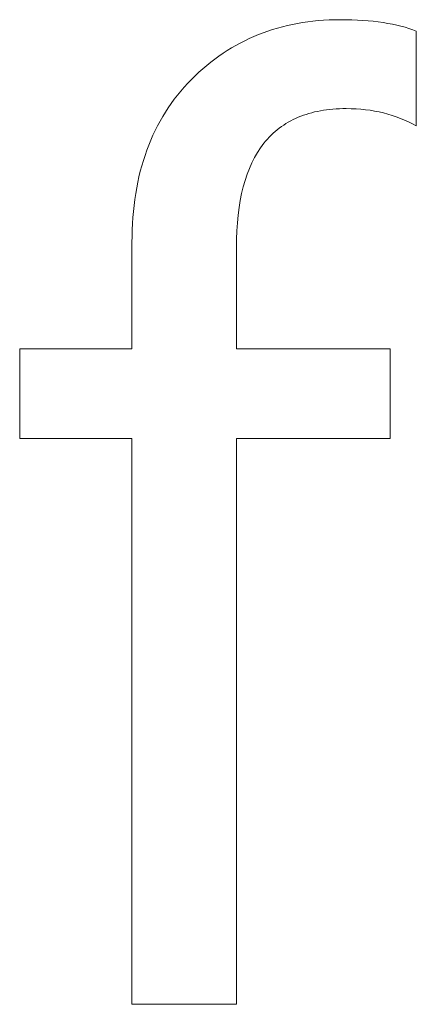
# Model space of a CAD drawing. Header units: centimetres. Extents: x -115 to 110, y -85 to 79.
# Tile 30 of 40: x 6.668 to 7.659, y -65.077 to -62.615. Entities that reach past the tile are written whole.
import ezdxf

# ---------------------------------------------------------------- set-up
doc = ezdxf.new("R2010")
doc.units = ezdxf.units.CM
doc.header["$MEASUREMENT"] = 0
doc.layers.add('Layer 1', color=7, linetype='Continuous')

msp = doc.modelspace()

# ---------------------------------------------------------------- linework, layer by layer
at = {"layer": 'Layer 1', "color": 250, "lineweight": 9}
msp.add_open_spline([(7.65942, -62.88018), (7.65942, -62.88018), (7.64975, -62.875), (7.64975, -62.875), (7.64975, -62.875), (7.63991, -62.87014), (7.63991, -62.87014), (7.63991, -62.87014), (7.62991, -62.86561), (7.62991, -62.86561), (7.62991, -62.86561), (7.61975, -62.86141), (7.61975, -62.86141), (7.61975, -62.86141), (7.60943, -62.85755), (7.60943, -62.85755), (7.60943, -62.85755), (7.59894, -62.85401), (7.59894, -62.85401), (7.59894, -62.85401), (7.58827, -62.85081), (7.58827, -62.85081), (7.58827, -62.85081), (7.57744, -62.84794), (7.57744, -62.84794), (7.57744, -62.84794), (7.56644, -62.8454), (7.56644, -62.8454), (7.56644, -62.8454), (7.55527, -62.8432), (7.55527, -62.8432), (7.55527, -62.8432), (7.54392, -62.84134), (7.54392, -62.84134), (7.54392, -62.84134), (7.5324, -62.83981), (7.5324, -62.83981), (7.5324, -62.83981), (7.5207, -62.83862), (7.5207, -62.83862), (7.5207, -62.83862), (7.50883, -62.83777), (7.50883, -62.83777), (7.50883, -62.83777), (7.49677, -62.83726), (7.49677, -62.83726), (7.49677, -62.83726), (7.48454, -62.83709), (7.48454, -62.83709), (7.48454, -62.83709), (7.476, -62.83717), (7.476, -62.83717), (7.476, -62.83717), (7.4676, -62.83743), (7.4676, -62.83743), (7.4676, -62.83743), (7.45934, -62.83785), (7.45934, -62.83785), (7.45934, -62.83785), (7.45121, -62.83844), (7.45121, -62.83844), (7.45121, -62.83844), (7.44321, -62.8392), (7.44321, -62.8392), (7.44321, -62.8392), (7.43535, -62.84014), (7.43535, -62.84014), (7.43535, -62.84014), (7.42763, -62.84124), (7.42763, -62.84124), (7.42763, -62.84124), (7.42004, -62.84251), (7.42004, -62.84251), (7.42004, -62.84251), (7.41258, -62.84395), (7.41258, -62.84395), (7.41258, -62.84395), (7.40526, -62.84556), (7.40526, -62.84556), (7.40526, -62.84556), (7.39808, -62.84734), (7.39808, -62.84734), (7.39808, -62.84734), (7.39103, -62.84929), (7.39103, -62.84929), (7.39103, -62.84929), (7.38411, -62.85141), (7.38411, -62.85141), (7.38411, -62.85141), (7.37734, -62.8537), (7.37734, -62.8537), (7.37734, -62.8537), (7.37069, -62.85615), (7.37069, -62.85615), (7.37069, -62.85615), (7.36418, -62.85878), (7.36418, -62.85878), (7.36418, -62.85878), (7.35781, -62.86158), (7.35781, -62.86158), (7.35781, -62.86158), (7.35157, -62.86455), (7.35157, -62.86455), (7.35157, -62.86455), (7.34546, -62.86768), (7.34546, -62.86768), (7.34546, -62.86768), (7.33949, -62.87099), (7.33949, -62.87099), (7.33949, -62.87099), (7.33366, -62.87446), (7.33366, -62.87446), (7.33366, -62.87446), (7.32796, -62.87811), (7.32796, -62.87811), (7.32796, -62.87811), (7.32239, -62.88192), (7.32239, -62.88192), (7.32239, -62.88192), (7.31696, -62.88591), (7.31696, -62.88591), (7.31696, -62.88591), (7.31166, -62.89006), (7.31166, -62.89006), (7.31166, -62.89006), (7.3065, -62.89439), (7.3065, -62.89439), (7.3065, -62.89439), (7.30147, -62.89888), (7.30147, -62.89888), (7.30147, -62.89888), (7.29658, -62.90355), (7.29658, -62.90355), (7.29658, -62.90355), (7.29182, -62.90838), (7.29182, -62.90838), (7.29182, -62.90838), (7.2872, -62.91338), (7.2872, -62.91338), (7.2872, -62.91338), (7.28271, -62.91856), (7.28271, -62.91856), (7.28271, -62.91856), (7.27835, -62.9239), (7.27835, -62.9239), (7.27835, -62.9239), (7.27005, -62.9351), (7.27005, -62.9351), (7.27005, -62.9351), (7.26228, -62.94697), (7.26228, -62.94697), (7.26228, -62.94697), (7.25505, -62.95953), (7.25505, -62.95953), (7.25505, -62.95953), (7.24835, -62.97277), (7.24835, -62.97277), (7.24835, -62.97277), (7.2422, -62.98668), (7.2422, -62.98668), (7.2422, -62.98668), (7.23658, -63.00128), (7.23658, -63.00128), (7.23658, -63.00128), (7.23149, -63.01655), (7.23149, -63.01655), (7.23149, -63.01655), (7.22694, -63.03251), (7.22694, -63.03251), (7.22694, -63.03251), (7.22293, -63.04914), (7.22293, -63.04914), (7.22293, -63.04914), (7.21946, -63.06646), (7.21946, -63.06646), (7.21946, -63.06646), (7.21651, -63.08446), (7.21651, -63.08446), (7.21651, -63.08446), (7.21411, -63.10314), (7.21411, -63.10314), (7.21411, -63.10314), (7.21224, -63.1225), (7.21224, -63.1225), (7.21224, -63.1225), (7.2109, -63.14253), (7.2109, -63.14253), (7.2109, -63.14253), (7.2101, -63.16326), (7.2101, -63.16326), (7.2101, -63.16326), (7.20983, -63.18466), (7.20983, -63.18466), (7.20983, -63.18466), (7.20983, -63.43767), (7.20983, -63.43767), (7.20983, -63.43767), (7.59399, -63.43767), (7.59399, -63.43767), (7.59399, -63.43767), (7.59399, -63.66153), (7.59399, -63.66153), (7.59399, -63.66153), (7.20983, -63.66153), (7.20983, -63.66153), (7.20983, -63.66153), (7.20983, -65.07664), (7.20983, -65.07664), (7.20983, -65.07664), (6.94876, -65.07664), (6.94876, -65.07664), (6.94876, -65.07664), (6.94876, -63.66153), (6.94876, -63.66153), (6.94876, -63.66153), (6.66816, -63.66153), (6.66816, -63.66153), (6.66816, -63.66153), (6.66816, -63.43767), (6.66816, -63.43767), (6.66816, -63.43767), (6.94876, -63.43767), (6.94876, -63.43767), (6.94876, -63.43767), (6.94876, -63.17195), (6.94876, -63.17195), (6.94876, -63.17195), (6.94891, -63.15592), (6.94891, -63.15592), (6.94891, -63.15592), (6.94934, -63.14011), (6.94934, -63.14011), (6.94934, -63.14011), (6.95007, -63.12452), (6.95007, -63.12452), (6.95007, -63.12452), (6.95109, -63.10913), (6.95109, -63.10913), (6.95109, -63.10913), (6.95239, -63.09396), (6.95239, -63.09396), (6.95239, -63.09396), (6.95399, -63.079), (6.95399, -63.079), (6.95399, -63.079), (6.95588, -63.06426), (6.95588, -63.06426), (6.95588, -63.06426), (6.95806, -63.04973), (6.95806, -63.04973), (6.95806, -63.04973), (6.96053, -63.03541), (6.96053, -63.03541), (6.96053, -63.03541), (6.96329, -63.0213), (6.96329, -63.0213), (6.96329, -63.0213), (6.96633, -63.00741), (6.96633, -63.00741), (6.96633, -63.00741), (6.96967, -62.99373), (6.96967, -62.99373), (6.96967, -62.99373), (6.9733, -62.98026), (6.9733, -62.98026), (6.9733, -62.98026), (6.97722, -62.967), (6.97722, -62.967), (6.97722, -62.967), (6.98143, -62.95395), (6.98143, -62.95395), (6.98143, -62.95395), (6.98593, -62.94111), (6.98593, -62.94111), (6.98593, -62.94111), (6.99072, -62.92848), (6.99072, -62.92848), (6.99072, -62.92848), (6.9958, -62.91607), (6.9958, -62.91607), (6.9958, -62.91607), (7.00116, -62.90386), (7.00116, -62.90386), (7.00116, -62.90386), (7.00682, -62.89187), (7.00682, -62.89187), (7.00682, -62.89187), (7.01277, -62.88008), (7.01277, -62.88008), (7.01277, -62.88008), (7.019, -62.86851), (7.019, -62.86851), (7.019, -62.86851), (7.02553, -62.85714), (7.02553, -62.85714), (7.02553, -62.85714), (7.03235, -62.84598), (7.03235, -62.84598), (7.03235, -62.84598), (7.03945, -62.83503), (7.03945, -62.83503), (7.03945, -62.83503), (7.04684, -62.82429), (7.04684, -62.82429), (7.04684, -62.82429), (7.05453, -62.81376), (7.05453, -62.81376), (7.05453, -62.81376), (7.0625, -62.80344), (7.0625, -62.80344), (7.0625, -62.80344), (7.07076, -62.79332), (7.07076, -62.79332), (7.07076, -62.79332), (7.07931, -62.78342), (7.07931, -62.78342), (7.07931, -62.78342), (7.08815, -62.77372), (7.08815, -62.77372), (7.08815, -62.77372), (7.09728, -62.76422), (7.09728, -62.76422), (7.09728, -62.76422), (7.10668, -62.75501), (7.10668, -62.75501), (7.10668, -62.75501), (7.11623, -62.74609), (7.11623, -62.74609), (7.11623, -62.74609), (7.12592, -62.73747), (7.12592, -62.73747), (7.12592, -62.73747), (7.13575, -62.72914), (7.13575, -62.72914), (7.13575, -62.72914), (7.14572, -62.7211), (7.14572, -62.7211), (7.14572, -62.7211), (7.15584, -62.71336), (7.15584, -62.71336), (7.15584, -62.71336), (7.1661, -62.70591), (7.1661, -62.70591), (7.1661, -62.70591), (7.17651, -62.69875), (7.17651, -62.69875), (7.17651, -62.69875), (7.18706, -62.69189), (7.18706, -62.69189), (7.18706, -62.69189), (7.19774, -62.68532), (7.19774, -62.68532), (7.19774, -62.68532), (7.20858, -62.67904), (7.20858, -62.67904), (7.20858, -62.67904), (7.21955, -62.67306), (7.21955, -62.67306), (7.21955, -62.67306), (7.23067, -62.66737), (7.23067, -62.66737), (7.23067, -62.66737), (7.24192, -62.66197), (7.24192, -62.66197), (7.24192, -62.66197), (7.25332, -62.65687), (7.25332, -62.65687), (7.25332, -62.65687), (7.26487, -62.65206), (7.26487, -62.65206), (7.26487, -62.65206), (7.27655, -62.64754), (7.27655, -62.64754), (7.27655, -62.64754), (7.28837, -62.64331), (7.28837, -62.64331), (7.28837, -62.64331), (7.30034, -62.63938), (7.30034, -62.63938), (7.30034, -62.63938), (7.31245, -62.63573), (7.31245, -62.63573), (7.31245, -62.63573), (7.3247, -62.63238), (7.3247, -62.63238), (7.3247, -62.63238), (7.33709, -62.62933), (7.33709, -62.62933), (7.33709, -62.62933), (7.34962, -62.62656), (7.34962, -62.62656), (7.34962, -62.62656), (7.36229, -62.62408), (7.36229, -62.62408), (7.36229, -62.62408), (7.37511, -62.6219), (7.37511, -62.6219), (7.37511, -62.6219), (7.38806, -62.62001), (7.38806, -62.62001), (7.38806, -62.62001), (7.40115, -62.61841), (7.40115, -62.61841), (7.40115, -62.61841), (7.41439, -62.6171), (7.41439, -62.6171), (7.41439, -62.6171), (7.42777, -62.61608), (7.42777, -62.61608), (7.42777, -62.61608), (7.44128, -62.61535), (7.44128, -62.61535), (7.44128, -62.61535), (7.45494, -62.61492), (7.45494, -62.61492), (7.45494, -62.61492), (7.46873, -62.61477), (7.46873, -62.61477), (7.46873, -62.61477), (7.48359, -62.61489), (7.48359, -62.61489), (7.48359, -62.61489), (7.49806, -62.61522), (7.49806, -62.61522), (7.49806, -62.61522), (7.51214, -62.61579), (7.51214, -62.61579), (7.51214, -62.61579), (7.52582, -62.61657), (7.52582, -62.61657), (7.52582, -62.61657), (7.53911, -62.61759), (7.53911, -62.61759), (7.53911, -62.61759), (7.55201, -62.61883), (7.55201, -62.61883), (7.55201, -62.61883), (7.56452, -62.62029), (7.56452, -62.62029), (7.56452, -62.62029), (7.57663, -62.62198), (7.57663, -62.62198), (7.57663, -62.62198), (7.58835, -62.6239), (7.58835, -62.6239), (7.58835, -62.6239), (7.59968, -62.62604), (7.59968, -62.62604), (7.59968, -62.62604), (7.61062, -62.6284), (7.61062, -62.6284), (7.61062, -62.6284), (7.62116, -62.63099), (7.62116, -62.63099), (7.62116, -62.63099), (7.63132, -62.63381), (7.63132, -62.63381), (7.63132, -62.63381), (7.64108, -62.63685), (7.64108, -62.63685), (7.64108, -62.63685), (7.65044, -62.64011), (7.65044, -62.64011), (7.65044, -62.64011), (7.65942, -62.64361), (7.65942, -62.64361), (7.65942, -62.64361), (7.65942, -62.88018), (7.65942, -62.88018)], degree=3, knots=[0, 0, 0, 0, 0.0064103, 0.0064103, 0.0064103, 0.0128205, 0.0128205, 0.0128205, 0.0192308, 0.0192308, 0.0192308, 0.025641, 0.025641, 0.025641, 0.0320513, 0.0320513, 0.0320513, 0.0384615, 0.0384615, 0.0384615, 0.0448718, 0.0448718, 0.0448718, 0.0512821, 0.0512821, 0.0512821, 0.0576923, 0.0576923, 0.0576923, 0.0641026, 0.0641026, 0.0641026, 0.0705128, 0.0705128, 0.0705128, 0.0769231, 0.0769231, 0.0769231, 0.0833333, 0.0833333, 0.0833333, 0.0897436, 0.0897436, 0.0897436, 0.0961538, 0.0961538, 0.0961538, 0.1025641, 0.1025641, 0.1025641, 0.1089744, 0.1089744, 0.1089744, 0.1153846, 0.1153846, 0.1153846, 0.1217949, 0.1217949, 0.1217949, 0.1282051, 0.1282051, 0.1282051, 0.1346154, 0.1346154, 0.1346154, 0.1410256, 0.1410256, 0.1410256, 0.1474359, 0.1474359, 0.1474359, 0.1538462, 0.1538462, 0.1538462, 0.1602564, 0.1602564, 0.1602564, 0.1666667, 0.1666667, 0.1666667, 0.1730769, 0.1730769, 0.1730769, 0.1794872, 0.1794872, 0.1794872, 0.1858974, 0.1858974, 0.1858974, 0.1923077, 0.1923077, 0.1923077, 0.1987179, 0.1987179, 0.1987179, 0.2051282, 0.2051282, 0.2051282, 0.2115385, 0.2115385, 0.2115385, 0.2179487, 0.2179487, 0.2179487, 0.224359, 0.224359, 0.224359, 0.2307692, 0.2307692, 0.2307692, 0.2371795, 0.2371795, 0.2371795, 0.2435897, 0.2435897, 0.2435897, 0.25, 0.25, 0.25, 0.2564103, 0.2564103, 0.2564103, 0.2628205, 0.2628205, 0.2628205, 0.2692308, 0.2692308, 0.2692308, 0.275641, 0.275641, 0.275641, 0.2820513, 0.2820513, 0.2820513, 0.2884615, 0.2884615, 0.2884615, 0.2948718, 0.2948718, 0.2948718, 0.3012821, 0.3012821, 0.3012821, 0.3076923, 0.3076923, 0.3076923, 0.3141026, 0.3141026, 0.3141026, 0.3205128, 0.3205128, 0.3205128, 0.3269231, 0.3269231, 0.3269231, 0.3333333, 0.3333333, 0.3333333, 0.3397436, 0.3397436, 0.3397436, 0.3461538, 0.3461538, 0.3461538, 0.3525641, 0.3525641, 0.3525641, 0.3589744, 0.3589744, 0.3589744, 0.3653846, 0.3653846, 0.3653846, 0.3717949, 0.3717949, 0.3717949, 0.3782051, 0.3782051, 0.3782051, 0.3846154, 0.3846154, 0.3846154, 0.3910256, 0.3910256, 0.3910256, 0.3974359, 0.3974359, 0.3974359, 0.4038462, 0.4038462, 0.4038462, 0.4102564, 0.4102564, 0.4102564, 0.4166667, 0.4166667, 0.4166667, 0.4230769, 0.4230769, 0.4230769, 0.4294872, 0.4294872, 0.4294872, 0.4358974, 0.4358974, 0.4358974, 0.4423077, 0.4423077, 0.4423077, 0.4487179, 0.4487179, 0.4487179, 0.4551282, 0.4551282, 0.4551282, 0.4615385, 0.4615385, 0.4615385, 0.4679487, 0.4679487, 0.4679487, 0.474359, 0.474359, 0.474359, 0.4807692, 0.4807692, 0.4807692, 0.4871795, 0.4871795, 0.4871795, 0.4935897, 0.4935897, 0.4935897, 0.5, 0.5, 0.5, 0.5064103, 0.5064103, 0.5064103, 0.5128205, 0.5128205, 0.5128205, 0.5192308, 0.5192308, 0.5192308, 0.525641, 0.525641, 0.525641, 0.5320513, 0.5320513, 0.5320513, 0.5384615, 0.5384615, 0.5384615, 0.5448718, 0.5448718, 0.5448718, 0.5512821, 0.5512821, 0.5512821, 0.5576923, 0.5576923, 0.5576923, 0.5641026, 0.5641026, 0.5641026, 0.5705128, 0.5705128, 0.5705128, 0.5769231, 0.5769231, 0.5769231, 0.5833333, 0.5833333, 0.5833333, 0.5897436, 0.5897436, 0.5897436, 0.5961538, 0.5961538, 0.5961538, 0.6025641, 0.6025641, 0.6025641, 0.6089744, 0.6089744, 0.6089744, 0.6153846, 0.6153846, 0.6153846, 0.6217949, 0.6217949, 0.6217949, 0.6282051, 0.6282051, 0.6282051, 0.6346154, 0.6346154, 0.6346154, 0.6410256, 0.6410256, 0.6410256, 0.6474359, 0.6474359, 0.6474359, 0.6538462, 0.6538462, 0.6538462, 0.6602564, 0.6602564, 0.6602564, 0.6666667, 0.6666667, 0.6666667, 0.6730769, 0.6730769, 0.6730769, 0.6794872, 0.6794872, 0.6794872, 0.6858974, 0.6858974, 0.6858974, 0.6923077, 0.6923077, 0.6923077, 0.6987179, 0.6987179, 0.6987179, 0.7051282, 0.7051282, 0.7051282, 0.7115385, 0.7115385, 0.7115385, 0.7179487, 0.7179487, 0.7179487, 0.724359, 0.724359, 0.724359, 0.7307692, 0.7307692, 0.7307692, 0.7371795, 0.7371795, 0.7371795, 0.7435897, 0.7435897, 0.7435897, 0.75, 0.75, 0.75, 0.7564103, 0.7564103, 0.7564103, 0.7628205, 0.7628205, 0.7628205, 0.7692308, 0.7692308, 0.7692308, 0.775641, 0.775641, 0.775641, 0.7820513, 0.7820513, 0.7820513, 0.7884615, 0.7884615, 0.7884615, 0.7948718, 0.7948718, 0.7948718, 0.8012821, 0.8012821, 0.8012821, 0.8076923, 0.8076923, 0.8076923, 0.8141026, 0.8141026, 0.8141026, 0.8205128, 0.8205128, 0.8205128, 0.8269231, 0.8269231, 0.8269231, 0.8333333, 0.8333333, 0.8333333, 0.8397436, 0.8397436, 0.8397436, 0.8461538, 0.8461538, 0.8461538, 0.8525641, 0.8525641, 0.8525641, 0.8589744, 0.8589744, 0.8589744, 0.8653846, 0.8653846, 0.8653846, 0.8717949, 0.8717949, 0.8717949, 0.8782051, 0.8782051, 0.8782051, 0.8846154, 0.8846154, 0.8846154, 0.8910256, 0.8910256, 0.8910256, 0.8974359, 0.8974359, 0.8974359, 0.9038462, 0.9038462, 0.9038462, 0.9102564, 0.9102564, 0.9102564, 0.9166667, 0.9166667, 0.9166667, 0.9230769, 0.9230769, 0.9230769, 0.9294872, 0.9294872, 0.9294872, 0.9358974, 0.9358974, 0.9358974, 0.9423077, 0.9423077, 0.9423077, 0.9487179, 0.9487179, 0.9487179, 0.9551282, 0.9551282, 0.9551282, 0.9615385, 0.9615385, 0.9615385, 0.9679487, 0.9679487, 0.9679487, 0.974359, 0.974359, 0.974359, 0.9807692, 0.9807692, 0.9807692, 0.9871795, 0.9871795, 0.9871795, 0.9935897, 0.9935897, 0.9935897, 1, 1, 1, 1], dxfattribs=at)

doc.saveas('drawing.dxf')
